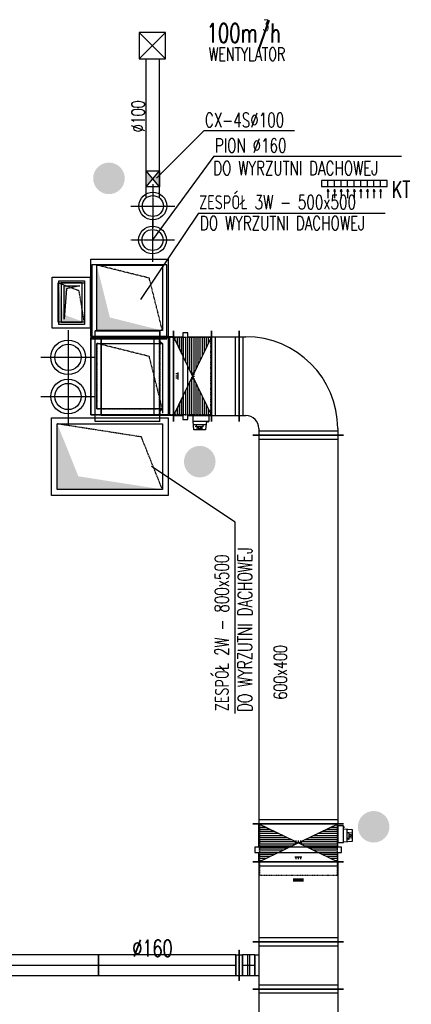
# Model space of a CAD drawing. Extents: x -7228 to 74941, y -112898 to 85621.
# Tile 154 of 256: x 19857 to 20155, y -8339 to -7589. Entities that reach past the tile are written whole.
import ezdxf

# ---------------------------------------------------------------- set-up
doc = ezdxf.new("R2010")
doc.units = 0
doc.linetypes.add('DASHED', pattern=[0.75, 0.5, -0.25])
doc.linetypes.add('DASHED2', pattern=[0.375, 0.25, -0.125])
doc.layers.get('0').update_dxf_attribs({"color": 101, "linetype": 'CONTINUOUS'})
for name, color, linetype in [('BB-went-opis', 8, 'CONTINUOUS'), ('E35', 6, 'CONTINUOUS'), ('FLUID-N15', 7, 'CONTINUOUS'), ('FLUID-N15-SYM', 7, 'CONTINUOUS'), ('FLUID-W.2', 7, 'CONTINUOUS'), ('FLUID-W.3', 7, 'CONTINUOUS'), ('FLUID-W.4', 7, 'CONTINUOUS'), ('m-went-klapy', 2, 'CONTINUOUS'), ('m-went-nawiew', 152, 'CONTINUOUS'), ('m-went-odnośniki', 255, 'CONTINUOUS'), ('m-went-opis', 86, 'CONTINUOUS'), ('m-went-ppoż', 232, 'CONTINUOUS'), ('m-went-urządzenia', 51, 'CONTINUOUS'), ('m-went-wywiew', 1, 'CONTINUOUS')]:
    doc.layers.add(name, color=color, linetype=linetype)
doc.styles.add('tab-bud$0$ROMANS', font='romans', dxfattribs={"width": 0.7})
doc.linetypes.add('ZIGZAG', pattern='A,0.00254,-5.08,[131,ltypeshp.shx,S=5.08,R=0,X=-5.08,Y=0],-10.16,[131,ltypeshp.shx,S=5.08,R=180,X=5.08,Y=0],-5.08', length=20.32254)

# ---------------------------------------------------------------- blocks, each defined once
blk = doc.blocks.new('*U6039')
at = {"linetype": 'Continuous'}
h = blk.add_hatch(dxfattribs=at)
h.set_pattern_fill('LINE', color=4, scale=5, angle=90, style=0)
h.paths.add_polyline_path([(-145, -300), (145, -300), (-145, 300), (145, 300)])
at = {"color": 5, "linetype": 'Continuous', "lineweight": -2}
for p, q in [((-145, -345), (-145, 345)), ((145, 345), (145, -345)), ((-110, 18), (-126.028, 18)), ((-110, 1), (-126.028, 1)), ((-110, 18), (-114.916, 22.916)), ((-110, 18), (-114.916, 13.084)), ((-110, 1), (-114.916, 5.916)), ((-110, 1), (-114.916, -3.916)), ((-110, -26.5), (-110, 26.776)), ((0, 26.5), (0, -26.776)), ((0, 16), (4.916, 20.916)), ((0, 16), (16.028, 16)), ((0, 16), (4.916, 11.084)), ((0, -1), (4.916, 3.916)), ((-110, -16), (-126.028, -16)), ((-110, -16), (-114.916, -11.084)), ((-110, -16), (-114.916, -20.916)), ((0, -1), (16.028, -1)), ((0, -1), (4.916, -5.916)), ((0, -18), (4.916, -13.084)), ((0, -18), (16.028, -18)), ((0, -18), (4.916, -22.916))]:
    blk.add_line(p, q, dxfattribs=at)
at = {"color": 0, "linetype": 'ByBlock', "lineweight": -2}
for p, q in [((-35, 330), (-75, 330)), ((-75, 330), (-75, -330)), ((-35, -330), (-35, 330)), ((-145, 300), (-75, 300)), ((-35, 300), (145, 300)), ((-145, -300), (-75, -300)), ((-35, -300), (145, -300)), ((-75, -330), (-35, -330))]:
    blk.add_line(p, q, dxfattribs=at)
at = {"color": 4, "linetype": 'DASHED'}
for p, q in [((140.5, 295.5), (-250.5, 295.5)), ((-250.5, -295.5), (-250.5, 295.5)), ((140.5, -295.5), (140.5, 295.5)), ((140.5, -295.5), (-250.5, -295.5))]:
    blk.add_line(p, q, dxfattribs=at)
at = {"color": 4, "linetype": 'Continuous'}
for p, q in [((-145, 300), (145, -300)), ((145, 300), (-145, -300)), ((127.5, -300), (1.5, -300)), ((1.5, -300), (1.5, -343)), ((127.5, -343), (127.5, -300)), ((1.5, -343), (127.5, -343)), ((10.5, -410), (4.5, -343)), ((103.082, -370), (6.918, -370)), ((31, -382.5), (31, -370)), ((79, -370), (79, -385.5)), ((105.5, -343), (99.5, -410)), ((117.5, -352), (117.5, -343)), ((119.5, -352), (117.5, -352)), ((119.5, -343), (119.5, -352)), ((99.5, -410), (10.5, -410)), ((25.079, -385.5), (25.079, -382.5)), ((25.079, -382.5), (31, -382.5)), ((79, -385.5), (25.079, -385.5)), ((34.979, -410), (38.326, -385.5)), ((48.5, -402), (48.5, -385.5)), ((61.5, -402), (48.5, -402)), ((61.5, -385.5), (61.5, -402)), ((75.021, -410), (71.674, -385.5))]:
    blk.add_line(p, q, dxfattribs=at)
blk = doc.blocks.new('*U6040')
at = {"color": 5, "linetype": 'Continuous', "lineweight": -2}
for p, q in [((-105, -345), (-105, 345)), ((105, 345), (105, -345))]:
    blk.add_line(p, q, dxfattribs=at)
at = {"color": 0, "linetype": 'ByBlock', "lineweight": -2}
for p, q in [((-105, 300), (105, 300)), ((-105, -300), (105, -300))]:
    blk.add_line(p, q, dxfattribs=at)
at = {"color": 4, "linetype": 'Continuous'}
for p, q in [((-75, -300), (-75, 300)), ((75, 300), (75, -300))]:
    blk.add_line(p, q, dxfattribs=at)
blk = doc.blocks.new('*U6041')
at = {"color": 5, "linetype": 'Continuous', "lineweight": -2}
for p, q in [((400, 395), (400, -295)), ((295, -400), (-395, -400))]:
    blk.add_line(p, q, dxfattribs=at)
at = {"color": 0, "linetype": 'ByBlock', "lineweight": -2}
for p, q in [((350, 350), (400, 350)), ((350, -250), (400, -250)), ((-350, -400), (-350, -350)), ((250, -400), (250, -350))]:
    blk.add_line(p, q, dxfattribs=at)
at = {"color": 4, "linetype": 'Continuous'}
for p, q in [((370, 350), (370, -250)), ((250, -370), (-350, -370))]:
    blk.add_line(p, q, dxfattribs=at)
at = {"color": 0, "linetype": 'ByBlock', "lineweight": -2}
for radius in [700, 100]:
    blk.add_arc((350, -350), radius, 90, 180, dxfattribs=at)
blk = doc.blocks.new('*U6042')
at = {"linetype": 'Continuous'}
h = blk.add_hatch(dxfattribs=at)
h.set_pattern_fill('LINE', color=4, scale=5, angle=90, style=0)
h.paths.add_polyline_path([(-145, -300), (145, -300), (-145, 300), (145, 300)])
at = {"color": 5, "linetype": 'Continuous', "lineweight": -2}
for p, q in [((-145, -345), (-145, 345)), ((145, 345), (145, -345)), ((-110, 18), (-126.028, 18)), ((-110, 1), (-126.028, 1)), ((-110, 18), (-114.916, 22.916)), ((-110, 18), (-114.916, 13.084)), ((-110, 1), (-114.916, 5.916)), ((-110, 1), (-114.916, -3.916)), ((-110, -26.5), (-110, 26.776)), ((0, 26.5), (0, -26.776)), ((0, 16), (4.916, 20.916)), ((0, 16), (16.028, 16)), ((0, 16), (4.916, 11.084)), ((0, -1), (4.916, 3.916)), ((-110, -16), (-126.028, -16)), ((-110, -16), (-114.916, -11.084)), ((-110, -16), (-114.916, -20.916)), ((0, -1), (16.028, -1)), ((0, -1), (4.916, -5.916)), ((0, -18), (4.916, -13.084)), ((0, -18), (16.028, -18)), ((0, -18), (4.916, -22.916))]:
    blk.add_line(p, q, dxfattribs=at)
at = {"color": 0, "linetype": 'ByBlock', "lineweight": -2}
for p, q in [((-35, 330), (-75, 330)), ((-75, 330), (-75, -330)), ((-35, -330), (-35, 330)), ((-145, 300), (-75, 300)), ((-35, 300), (145, 300)), ((-145, -300), (-75, -300)), ((-35, -300), (145, -300)), ((-75, -330), (-35, -330))]:
    blk.add_line(p, q, dxfattribs=at)
at = {"color": 4, "linetype": 'DASHED'}
for p, q in [((140.5, 295.5), (-250.5, 295.5)), ((-250.5, -295.5), (-250.5, 295.5)), ((140.5, -295.5), (140.5, 295.5)), ((140.5, -295.5), (-250.5, -295.5))]:
    blk.add_line(p, q, dxfattribs=at)
at = {"color": 4, "linetype": 'Continuous'}
for p, q in [((-145, 300), (145, -300)), ((145, 300), (-145, -300)), ((127.5, -300), (1.5, -300)), ((1.5, -300), (1.5, -343)), ((127.5, -343), (127.5, -300)), ((1.5, -343), (127.5, -343)), ((10.5, -410), (4.5, -343)), ((103.082, -370), (6.918, -370)), ((31, -382.5), (31, -370)), ((79, -370), (79, -385.5)), ((105.5, -343), (99.5, -410)), ((117.5, -352), (117.5, -343)), ((119.5, -352), (117.5, -352)), ((119.5, -343), (119.5, -352)), ((99.5, -410), (10.5, -410)), ((25.079, -385.5), (25.079, -382.5)), ((25.079, -382.5), (31, -382.5)), ((79, -385.5), (25.079, -385.5)), ((34.979, -410), (38.326, -385.5)), ((48.5, -402), (48.5, -385.5)), ((61.5, -402), (48.5, -402)), ((61.5, -385.5), (61.5, -402)), ((75.021, -410), (71.674, -385.5))]:
    blk.add_line(p, q, dxfattribs=at)
blk = doc.blocks.new('*U6043')
at = {"color": 5, "linetype": 'Continuous', "lineweight": -2}
for p, q in [((-305, -345), (-305, 345)), ((305, 345), (305, -345))]:
    blk.add_line(p, q, dxfattribs=at)
at = {"color": 0, "linetype": 'ByBlock', "lineweight": -2}
for p, q in [((-305, 300), (305, 300)), ((-305, -300), (305, -300))]:
    blk.add_line(p, q, dxfattribs=at)
at = {"color": 4, "linetype": 'Continuous'}
for p, q in [((-275, -300), (-275, 300)), ((275, 300), (275, -300))]:
    blk.add_line(p, q, dxfattribs=at)
blk = doc.blocks.new('*U6044')
at = {"color": 5, "linetype": 'Continuous', "lineweight": -2}
for p, q in [((-180, -345), (-180, 345)), ((180, 345), (180, -345)), ((80, -330), (-80, -330))]:
    blk.add_line(p, q, dxfattribs=at)
at = {"color": 0, "linetype": 'ByBlock', "lineweight": -2}
for p, q in [((-180, 300), (180, 300)), ((-180, -300), (180, -300)), ((-80, -330), (-80, -300)), ((80, -300), (80, -330))]:
    blk.add_line(p, q, dxfattribs=at)
at = {"color": 4, "linetype": 'Continuous'}
for p, q in [((-150, -300), (-150, 300)), ((150, 300), (150, -300))]:
    blk.add_line(p, q, dxfattribs=at)
blk = doc.blocks.new('*U6045')
at = {"color": 5, "linetype": 'Continuous', "lineweight": -2}
for p, q in [((-25, -80), (-25, 80)), ((25, 80), (25, -80))]:
    blk.add_line(p, q, dxfattribs=at)
at = {"color": 0, "linetype": 'ByBlock', "lineweight": -2}
for p, q in [((-25, 80), (-2.5, 80)), ((-2.5, 115), (2.5, 115)), ((-2.5, 115), (-2.5, -115)), ((2.5, -115), (2.5, 115)), ((2.5, 80), (25, 80)), ((-2.5, -80), (-25, -80)), ((2.5, -115), (-2.5, -115)), ((25, -80), (2.5, -80))]:
    blk.add_line(p, q, dxfattribs=at)
blk = doc.blocks.new('*U6046')
at = {"color": 5, "linetype": 'Continuous', "lineweight": -2}
for p, q in [((-47.5, -80), (-47.5, 80)), ((47.5, 80), (47.5, -80))]:
    blk.add_line(p, q, dxfattribs=at)
at = {"color": 0, "linetype": 'ByBlock', "lineweight": -2}
for p, q in [((-47.5, 80), (47.5, 80)), ((-47.5, -80), (47.5, -80))]:
    blk.add_line(p, q, dxfattribs=at)
at = {"color": 4, "linetype": 'Continuous'}
for p, q in [((-7.5, 80), (-7.5, -80)), ((7.5, 80), (7.5, -80))]:
    blk.add_line(p, q, dxfattribs=at)
at = {"layer": 'FLUID-N15-SYM', "color": 2, "linetype": 'Continuous'}
blk.add_line((-47.5, 0), (47.5, 0), dxfattribs=at)
blk = doc.blocks.new('*U6047')
at = {"color": 5, "linetype": 'Continuous', "lineweight": -2}
for p, q in [((-523.5, -80), (-523.5, 80)), ((523.5, 80), (523.5, -80))]:
    blk.add_line(p, q, dxfattribs=at)
at = {"color": 0, "linetype": 'ByBlock', "lineweight": -2}
for p, q in [((-523.5, 80), (523.5, 80)), ((-523.5, -80), (523.5, -80))]:
    blk.add_line(p, q, dxfattribs=at)
at = {"layer": 'FLUID-N15-SYM', "color": 2, "linetype": 'Continuous'}
blk.add_line((-523.5, 0), (523.5, 0), dxfattribs=at)
blk = doc.blocks.new('*U6049')
at = {"color": 5, "linetype": 'Continuous', "lineweight": -2}
blk.add_line((735.3, 80), (735.3, -80), dxfattribs=at)
at = {"color": 0, "linetype": 'ByBlock', "lineweight": -2}
blk.add_arc((-593.7, 0), 80, 90, 270, dxfattribs=at)
at = {"color": 4, "linetype": 'DASHED', "lineweight": -2}
blk.add_arc((-593.7, 0), 80, 270, 90, dxfattribs=at)
at = {"color": 5, "linetype": 'ZIGZAG', "lineweight": -2, "ltscale": 0.4}
for points in [[(735.3, 80), (-593.7, 80)], [(735.3, -80), (-593.7, -80)]]:
    blk.add_spline(points, degree=3, dxfattribs=at)
at = {"layer": 'FLUID-N15-SYM', "color": 2, "linetype": 'Continuous'}
for p, q in [((-593.7, 80), (-593.7, -80)), ((-593.7, 0), (-673.7, 0))]:
    blk.add_line(p, q, dxfattribs=at)
at = {"layer": 'FLUID-N15-SYM', "color": 2, "linetype": 'Continuous', "start_tangent": (-1, 0), "end_tangent": (-1, 0)}
blk.add_spline([(735.3, 0), (0, 0), (-593.7, 0)], degree=3, dxfattribs=at)
blk = doc.blocks.new('*U6050')
at = {"color": 5, "linetype": 'Continuous', "lineweight": -2}
for p, q in [((-812.5, -345), (-812.5, 345)), ((812.5, 345), (812.5, -345))]:
    blk.add_line(p, q, dxfattribs=at)
at = {"color": 0, "linetype": 'ByBlock', "lineweight": -2}
for p, q in [((-812.5, 300), (812.5, 300)), ((-812.5, -300), (812.5, -300))]:
    blk.add_line(p, q, dxfattribs=at)
at = {"color": 4, "linetype": 'Continuous'}
for p, q in [((-782.5, -300), (-782.5, 300)), ((782.5, 300), (782.5, -300))]:
    blk.add_line(p, q, dxfattribs=at)
blk = doc.blocks.new('*U6051')
at = {"color": 5, "linetype": 'Continuous', "lineweight": -2}
for p, q in [((-1480.5, -345), (-1480.5, 345)), ((1480.5, 345), (1480.5, -345))]:
    blk.add_line(p, q, dxfattribs=at)
at = {"color": 0, "linetype": 'ByBlock', "lineweight": -2}
for p, q in [((-1480.5, 300), (1480.5, 300)), ((-1480.5, -300), (1480.5, -300))]:
    blk.add_line(p, q, dxfattribs=at)
at = {"color": 4, "linetype": 'Continuous'}
for p, q in [((-1450.5, -300), (-1450.5, 300)), ((1450.5, 300), (1450.5, -300))]:
    blk.add_line(p, q, dxfattribs=at)
blk = doc.blocks.new('*U6310')
at = {"color": 4, "linetype": 'Continuous'}
for p, q in [((-295, -295), (-295, 295)), ((-295, 295), (295, 295)), ((295, 295), (295, -295)), ((295, -295), (-295, -295))]:
    blk.add_line(p, q, dxfattribs=at)
at = {"color": 0, "linetype": 'ByBlock', "lineweight": -2}
for p, q in [((-250, -250), (-250, 250)), ((-250, 250), (250, 250)), ((250, 250), (250, -250)), ((250, -250), (-250, -250))]:
    blk.add_line(p, q, dxfattribs=at)
at = {"color": 4, "linetype": 'DASHED'}
for p, q in [((150, -150), (250, 250)), ((-250, -250), (150, -150))]:
    blk.add_line(p, q, dxfattribs=at)
blk = doc.blocks.new('*U6133')
at = {"color": 4, "linetype": 'Continuous'}
for p, q in [((-295, -295), (-295, 295)), ((-295, 295), (295, 295)), ((295, 295), (295, -295)), ((295, -295), (-295, -295))]:
    blk.add_line(p, q, dxfattribs=at)
at = {"color": 0, "linetype": 'ByBlock', "lineweight": -2}
for p, q in [((-250, -250), (-250, 250)), ((-250, 250), (250, 250)), ((250, 250), (250, -250)), ((250, -250), (-250, -250))]:
    blk.add_line(p, q, dxfattribs=at)
blk = doc.blocks.new('*U6134')
at = {"color": 4, "linetype": 'Continuous'}
for p, q in [((180, 345), (-310, 345)), ((-310, -345), (-310, 345)), ((180, 345), (180, 300)), ((255, 300), (255, -300)), ((180, -345), (180, -300)), ((180, -345), (-310, -345))]:
    blk.add_line(p, q, dxfattribs=at)
at = {"color": 5, "linetype": 'Continuous', "lineweight": -2}
blk.add_line((285, 345), (285, -345), dxfattribs=at)
at = {"color": 0, "linetype": 'ByBlock', "lineweight": -2}
for p, q in [((285, 300), (-265, 300)), ((-265, 300), (-265, -300)), ((285, -300), (-265, -300))]:
    blk.add_line(p, q, dxfattribs=at)
at = {"color": 4, "linetype": 'DASHED'}
for p, q in [((135, 300), (135, -300)), ((180, 300), (180, -300))]:
    blk.add_line(p, q, dxfattribs=at)
blk = doc.blocks.new('*U6135')
at = {"color": 4, "linetype": 'Continuous'}
for p, q in [((-345, -229), (-345, 261)), ((-345, 261), (345, 261)), ((-295, 295), (-295, 261)), ((295, 295), (-295, 295)), ((295, 295), (295, 261)), ((345, 261), (345, -229)), ((345, -229), (-345, -229)), ((-295, -229), (-295, -295)), ((295, -295), (-295, -295)), ((295, -229), (295, -295))]:
    blk.add_line(p, q, dxfattribs=at)
at = {"color": 4, "linetype": 'DASHED'}
for p, q in [((-295, 261), (-295, -229)), ((-250, 250), (-250, -250)), ((250, 250), (-250, 250)), ((250, 250), (250, -250)), ((295, 261), (295, -229))]:
    blk.add_line(p, q, dxfattribs=at)
at = {"color": 0, "linetype": 'ByBlock', "lineweight": -2}
for p, q in [((-300, -184), (-300, 216)), ((-300, 216), (300, 216)), ((300, 216), (300, -184)), ((300, -184), (-300, -184)), ((-265.9, -229), (-250, -250)), ((250, -250), (-250, -250)), ((265.9, -229), (250, -250))]:
    blk.add_line(p, q, dxfattribs=at)
blk = doc.blocks.new('*U6306')
at = {"color": 4, "linetype": 'Continuous'}
for p, q in [((-295, -295), (-295, 295)), ((-295, 295), (295, 295)), ((295, 295), (295, -295)), ((295, -295), (-295, -295))]:
    blk.add_line(p, q, dxfattribs=at)
at = {"color": 0, "linetype": 'ByBlock', "lineweight": -2}
for p, q in [((-250, -250), (-250, 250)), ((-250, 250), (250, 250)), ((250, 250), (250, -250)), ((250, -250), (-250, -250))]:
    blk.add_line(p, q, dxfattribs=at)
at = {"color": 4, "linetype": 'DASHED'}
for p, q in [((150, -150), (250, 250)), ((-250, -250), (150, -150))]:
    blk.add_line(p, q, dxfattribs=at)
at = {"color": 0, "linetype": 'ByBlock'}
blk.add_solid([(-250, 250), (250, 250), (-250, -250), (-150, 150)], dxfattribs=at)
blk = doc.blocks.new('*U6316')
at = {"color": 4, "linetype": 'Continuous'}
for p, q in [((-295, -295), (-295, 295)), ((-295, 295), (295, 295)), ((295, 295), (295, -295)), ((295, -295), (-295, -295))]:
    blk.add_line(p, q, dxfattribs=at)
at = {"color": 0, "linetype": 'ByBlock', "lineweight": -2}
for p, q in [((-250, -250), (-250, 250)), ((-250, 250), (250, 250)), ((250, 250), (250, -250)), ((250, -250), (-250, -250))]:
    blk.add_line(p, q, dxfattribs=at)
at = {"color": 4, "linetype": 'DASHED'}
for p, q in [((150, -150), (250, 250)), ((-250, -250), (150, -150))]:
    blk.add_line(p, q, dxfattribs=at)
at = {"color": 0, "linetype": 'ByBlock'}
blk.add_solid([(-250, 250), (250, 250), (-250, -250), (-150, 150)], dxfattribs=at)
blk = doc.blocks.new('*U5752')
at = {"color": 4, "linetype": 'Continuous'}
for p, q in [((-295, -445), (-295, 445)), ((-295, 445), (295, 445)), ((295, 445), (295, -445)), ((295, -445), (-295, -445))]:
    blk.add_line(p, q, dxfattribs=at)
at = {"color": 0, "linetype": 'ByBlock', "lineweight": -2}
for p, q in [((-250, -400), (-250, 400)), ((-250, 400), (250, 400)), ((250, 400), (250, -400)), ((250, -400), (-250, -400))]:
    blk.add_line(p, q, dxfattribs=at)
at = {"color": 4, "linetype": 'DASHED'}
for p, q in [((150, -240), (250, 400)), ((-250, -400), (150, -240))]:
    blk.add_line(p, q, dxfattribs=at)
at = {"color": 0, "linetype": 'ByBlock'}
blk.add_solid([(-250, 400), (250, 400), (-250, -400), (-150, 240)], dxfattribs=at)
blk = doc.blocks.new('*U6311')
at = {"color": 4, "linetype": 'Continuous'}
for p, q in [((-195, -145), (-195, 145)), ((-195, 145), (195, 145)), ((195, 145), (195, -145)), ((195, -145), (-195, -145))]:
    blk.add_line(p, q, dxfattribs=at)
at = {"color": 0, "linetype": 'ByBlock', "lineweight": -2}
for p, q in [((-150, -100), (-150, 100)), ((-150, 100), (150, 100)), ((150, 100), (150, -100)), ((150, -100), (-150, -100))]:
    blk.add_line(p, q, dxfattribs=at)
at = {"color": 4, "linetype": 'DASHED'}
for p, q in [((90, -60), (150, 100)), ((-150, -100), (90, -60))]:
    blk.add_line(p, q, dxfattribs=at)
at = {"color": 0, "linetype": 'ByBlock'}
blk.add_solid([(-150, 100), (150, 100), (-150, -100), (-90, 60)], dxfattribs=at)
blk = doc.blocks.new('56')
at = {"layer": 'm-went-wywiew', "color": 9, "linetype": 'DASHED2'}
for p, q in [((53204.88, 82745.97), (53204.88, 82712.72)), ((53188.25, 82729.34), (53221.51, 82729.34))]:
    blk.add_line(p, q, dxfattribs=at)
at = {"layer": 'm-went-wywiew', "color": 9}
blk.add_circle((53204.88, 82729.34), 10.56, dxfattribs=at)
at = {"layer": 'm-went-wywiew'}
blk.add_circle((53204.88, 82729.34), 8, dxfattribs=at)
blk = doc.blocks.new('KT')
at = {"layer": 'm-went-urządzenia'}
for points in [[(55475.1, 10960.33), (55475.71, 10962.01), (55474.49, 10962.01)], [(55480.1, 10960.33), (55480.71, 10962.01), (55479.49, 10962.01)], [(55485.1, 10960.33), (55485.71, 10962.01), (55484.49, 10962.01)], [(55490.1, 10960.33), (55490.71, 10962.01), (55489.49, 10962.01)], [(55495.1, 10960.33), (55495.71, 10962.01), (55494.49, 10962.01)], [(55500.1, 10960.33), (55500.71, 10962.01), (55499.49, 10962.01)], [(55505.1, 10960.33), (55505.71, 10962.01), (55504.49, 10962.01)], [(55510.1, 10960.33), (55510.71, 10962.01), (55509.49, 10962.01)], [(55515.1, 10960.33), (55515.71, 10962.01), (55514.49, 10962.01)]]:
    blk.add_hatch(color=7, dxfattribs=at).paths.add_polyline_path(points)
at = {"layer": 'm-went-urządzenia', "color": 7}
for p, q in [((55475.1, 10960.33, 0), (55475.1, 10967.21, 0)), ((55480.1, 10960.33, 0), (55480.1, 10967.21, 0)), ((55485.1, 10960.33, 0), (55485.1, 10967.21, 0)), ((55490.1, 10960.33, 0), (55490.1, 10967.21, 0)), ((55495.1, 10960.33, 0), (55495.1, 10967.21, 0)), ((55500.1, 10960.33, 0), (55500.1, 10967.21, 0)), ((55505.1, 10960.33, 0), (55505.1, 10967.21, 0)), ((55510.1, 10960.33, 0), (55510.1, 10967.21, 0)), ((55515.1, 10960.33, 0), (55515.1, 10967.21, 0)), ((55475.1, 10960.33, 0), (55474.49, 10962.01, 0)), ((55474.49, 10962.01, 0), (55475.71, 10962.01, 0)), ((55475.09, 10958.31, 0), (55475.09, 10953.74, 0)), ((55475.1, 10960.33, 0), (55475.71, 10962.01, 0)), ((55480.1, 10960.33, 0), (55479.49, 10962.01, 0)), ((55479.49, 10962.01, 0), (55480.71, 10962.01, 0)), ((55480.09, 10958.31, 0), (55480.09, 10953.74, 0)), ((55480.1, 10960.33, 0), (55480.71, 10962.01, 0)), ((55485.1, 10960.33, 0), (55484.49, 10962.01, 0)), ((55484.49, 10962.01, 0), (55485.71, 10962.01, 0)), ((55485.09, 10958.31, 0), (55485.09, 10953.74, 0)), ((55485.1, 10960.33, 0), (55485.71, 10962.01, 0)), ((55490.1, 10960.33, 0), (55489.49, 10962.01, 0)), ((55489.49, 10962.01, 0), (55490.71, 10962.01, 0)), ((55490.09, 10958.31, 0), (55490.09, 10953.74, 0)), ((55490.1, 10960.33, 0), (55490.71, 10962.01, 0)), ((55495.1, 10960.33, 0), (55494.49, 10962.01, 0)), ((55494.49, 10962.01, 0), (55495.71, 10962.01, 0)), ((55495.09, 10958.31, 0), (55495.09, 10953.74, 0)), ((55495.1, 10960.33, 0), (55495.71, 10962.01, 0)), ((55500.1, 10960.33, 0), (55499.49, 10962.01, 0)), ((55499.49, 10962.01, 0), (55500.71, 10962.01, 0)), ((55500.09, 10958.31, 0), (55500.09, 10953.74, 0)), ((55500.1, 10960.33, 0), (55500.71, 10962.01, 0)), ((55505.1, 10960.33, 0), (55504.49, 10962.01, 0)), ((55504.49, 10962.01, 0), (55505.71, 10962.01, 0)), ((55505.09, 10958.31, 0), (55505.09, 10953.74, 0)), ((55505.1, 10960.33, 0), (55505.71, 10962.01, 0)), ((55510.1, 10960.33, 0), (55509.49, 10962.01, 0)), ((55509.49, 10962.01, 0), (55510.71, 10962.01, 0)), ((55510.09, 10958.31, 0), (55510.09, 10953.74, 0)), ((55510.1, 10960.33, 0), (55510.71, 10962.01, 0)), ((55515.1, 10960.33, 0), (55514.49, 10962.01, 0)), ((55514.49, 10962.01, 0), (55515.71, 10962.01, 0)), ((55515.09, 10958.31, 0), (55515.09, 10953.74, 0)), ((55515.1, 10960.33, 0), (55515.71, 10962.01, 0))]:
    blk.add_line(p, q, dxfattribs=at)
at = {"layer": 'm-went-urządzenia', "elevation": 0}
blk.add_lwpolyline([(55470.09, 10953.74), (55520.09, 10953.74), (55520.09, 10958.31), (55470.09, 10958.31)], close=True, dxfattribs=at)
blk = doc.blocks.new('11')
at = {"layer": 'm-went-ppoż'}
h = blk.add_hatch(color=256, dxfattribs=at)
h.paths.add_polyline_path([(1230.08, -1878), (1230.08, -1884), (1235.08, -1884)])
h.paths.add_polyline_path([(1240.08, -1878), (1235.08, -1884), (1240.08, -1884)])
h.paths.add_polyline_path([(1240.08, -1884), (1235.08, -1884), (1240.08, -1890)])
h.paths.add_polyline_path([(1235.08, -1884), (1230.08, -1884), (1230.08, -1890)])
for p, q in [((1230.08, -1884), (1230.08, -1878)), ((1230.08, -1878), (1240.08, -1878)), ((1230.08, -1890), (1240.08, -1878)), ((1240.08, -1890), (1230.08, -1878)), ((1240.08, -1878), (1240.08, -1890)), ((1230.08, -1890), (1230.08, -1884)), ((1240.08, -1890), (1230.08, -1890))]:
    blk.add_line(p, q, dxfattribs=at)
blk = doc.blocks.new('A$C38133200')
at = {"layer": 'm-went-klapy', "ltscale": 2}
blk.add_hatch(color=256, dxfattribs=at).paths.add_polyline_path([(-12.02, 0, 1), (12.02, 0, 1)])
blk = doc.blocks.new('A$C5CDC0A6C')
at = {"layer": 'm-went-wywiew'}
blk.add_hatch(color=256, dxfattribs=at).paths.add_polyline_path([(1192.13, -1967.78), (1202.08, -1965.5), (1190.17, -1965.5), (1190.17, -1990.91)])
at = {"layer": 'm-went-nawiew'}
blk.add_line((1265, -2012.61), (1265, -2062.61), dxfattribs=at)
at = {"layer": 'm-went-nawiew', "const_width": 8}
blk.add_lwpolyline([(1368.45, -2417.19), (1368.45, -2419.63)], dxfattribs=at)
at = {"layer": 'm-went-odnośniki'}
for p, q in [((1296.67, -1847.16), (1260.56, -1883.43)), ((1296.67, -1847.16), (1365.65, -1847.16)), ((1304.24, -1866.86), (1257.49, -1930.64)), ((1304.24, -1866.86), (1447.1, -1866.86)), ((1292.4, -1910.15), (1248.33, -1976.05)), ((1292.4, -1910.15), (1434.6, -1910.15)), ((1320.45, -2145.6), (1256.83, -2103.34)), ((1320.45, -2291.46), (1320.45, -2145.6))]:
    blk.add_line(p, q, dxfattribs=at)
at = {"layer": 'm-went-urządzenia'}
for p, q in [((1247.32, -1772.56), (1247.32, -1792.56)), ((1267.32, -1772.56), (1247.32, -1772.56)), ((1247.32, -1772.56), (1267.32, -1792.56)), ((1247.32, -1792.56), (1267.32, -1772.56)), ((1267.32, -1792.56), (1267.32, -1772.56)), ((1247.32, -1792.56), (1267.32, -1792.56))]:
    blk.add_line(p, q, dxfattribs=at)
at = {"layer": 'm-went-wywiew'}
for p, q in [((1252.73, -1898.5), (1252.73, -1792.56)), ((1262.73, -1898.5), (1262.73, -1792.56)), ((1187.93, -1963.36), (1187.93, -1993.36)), ((1203.93, -1963.36), (1187.93, -1963.36)), ((1190.17, -1990.91), (1190.17, -1965.5)), ((1190.17, -1965.5), (1202.08, -1965.5)), ((1202.08, -1965.5), (1192.13, -1967.78)), ((1203.93, -1993.36), (1203.93, -1963.36)), ((1192.13, -1967.78), (1190.17, -1990.91)), ((1187.93, -1993.36), (1203.93, -1993.36))]:
    blk.add_line(p, q, dxfattribs=at)
at = {"layer": 'm-went-wywiew', "color": 9, "linetype": 'DASHED2'}
for p, q in [((1257.73, -1888.12), (1257.73, -1921.37)), ((1241.1, -1904.75), (1274.35, -1904.75))]:
    blk.add_line(p, q, dxfattribs=at)
at = {"layer": 'm-went-wywiew', "color": 9}
for points in [[(1211.34, -2005.9), (1268.29, -2005.9), (1268.29, -1949.64), (1211.34, -1949.64)], [(1186.16, -1961.82), (1205.6, -1961.82), (1205.6, -1995.04), (1186.16, -1995.04)]]:
    blk.add_lwpolyline(points, close=True, dxfattribs=at)
blk.add_circle((1257.73, -1904.75), 10.56, dxfattribs=at)
at = {"layer": 'm-went-wywiew'}
blk.add_circle((1257.73, -1904.75), 8, dxfattribs=at)
at = {"layer": 'BB-went-opis'}
for p in [(1224.33, -1883.66), (1293.44, -2099.58), (1425.8, -2377.84)]:
    blk.add_blockref('A$C38133200', p, dxfattribs=at)
at = {"layer": 'FLUID-N15', "color": 5, "linetype": 'Continuous'}
for name, p, xscale, yscale, zscale, rotation in [('*U6135', (1240, -2034.4), 0.09999999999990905, 0.09999999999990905, 0.1, 90.00000000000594), ('*U6134', (1244.94, -2034.4), 0.09999999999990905, 0.09999999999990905, 0.09999999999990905, 6.789585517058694e-12), ('*U6041', (1363.44, -2039.4, -3530), 0.1000000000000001, 0.1000000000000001, 0.09999999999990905, 270.0000000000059), ('*U6310', (1240, -2034.4), 0.09999999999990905, 0.09999999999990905, 0.1, 90.00000000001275), ('*U6133', (1240, -2034.4), 0.09999999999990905, 0.09999999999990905, 0.1, 90.00000000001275), ('*U6051', (1368.44, -2227.45), 0.1, 0.1, 0.1, 269.9999999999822), ('*U6042', (1368.44, -2390), 0.09999999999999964, 0.09999999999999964, 0.1, 89.99999999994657), ('*U6043', (1368.44, -2435), 0.1, 0.1, 0.1, 269.9999999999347), ('*U6044', (1368.44, -2483.5), 0.09999999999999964, 0.09999999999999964, 0.1, 269.999999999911), ('*U6047', (1268.59, -2483.5), 0.1, 0.1, 0.1, 180.0000000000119), ('*U6045', (1323.44, -2483.5), 0.1, 0.1, 0.1, 179.9999999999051), ('*U6046', (1330.69, -2483.5), 0.1, 0.1, 0.1, 179.9999999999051), ('*U6050', (1368.44, -2582.75), 0.1, 0.1, 0.1, 269.9999999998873)]:
    blk.add_blockref(name, p, dxfattribs=dict(at, xscale=xscale, yscale=yscale, zscale=zscale, rotation=rotation))
for name, p, xscale, yscale, zscale in [('*U6039', (1287.94, -2034.4, -3530), 0.09999999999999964, 0.1000000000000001, 0.09999999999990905), ('*U6040', (1312.94, -2034.4, -3530), 0.1, 0.1000000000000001, 0.09999999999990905), ('*U6049', (1142.72, -2483.5), 0.1, 0.1, 0.1)]:
    blk.add_blockref(name, p, dxfattribs=dict(at, xscale=xscale, yscale=yscale, zscale=zscale))
at = {"layer": 'FLUID-W.2', "color": 1, "linetype": 'Continuous', "xscale": 0.09999999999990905, "yscale": 0.09999999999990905, "zscale": 0.1, "rotation": 90.00000000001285}
blk.add_blockref('*U5752', (1225, -2095.75), dxfattribs=at)
at = {"layer": 'FLUID-W.3', "color": 1, "linetype": 'Continuous', "zscale": 0.1, "rotation": 90.00000000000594}
for name, xscale, yscale in [('*U6306', 0.09999999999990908, 0.09999999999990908), ('*U6316', 0.0999999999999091, 0.0999999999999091)]:
    blk.add_blockref(name, (1240, -1974.7), dxfattribs=dict(at, xscale=xscale, yscale=yscale))
at = {"layer": 'FLUID-W.4', "color": 1, "linetype": 'Continuous', "xscale": 0.09999999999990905, "yscale": 0.09999999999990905, "zscale": 0.1, "rotation": 90.00000000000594}
blk.add_blockref('*U6311', (1195.59, -1978.36), dxfattribs=at)
at = {"layer": 'm-went-ppoż'}
blk.add_blockref('11', (22.64, 0), dxfattribs=at)
at = {"layer": 'm-went-urządzenia', "rotation": 180.0039164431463}
blk.add_blockref('KT', (56905.34, 9072.16, 0), dxfattribs=at)
at = {"layer": 'm-went-wywiew'}
blk.add_blockref('56', (-51947.39, -84659.98), dxfattribs=at)
at = {"layer": 'm-went-wywiew', "xscale": 1.25, "yscale": 1.25, "zscale": 1.25}
for p in [(-65312.9, -105431.74), (-65312.9, -105461.59)]:
    blk.add_blockref('56', p, dxfattribs=at)
at = {"layer": 'm-went-opis', "style": 'tab-bud$0$ROMANS', "width": 0.7}
for s, height, rotation, p in [('3', 8.63, 359.94143, (1341.14, -1771.51)), ('100m/h', 14.377, 359.94143, (1298.63, -1780.05)), ('WENTYLATOR', 10.064, 359.94143, (1300.27, -1794.03)), ('%%c100', 10.109, 90, (1251.55, -1848.52, 0)), ('CX-4S%%c100', 10.7572, 0, (1297.35, -1844.57)), ('PION %%c160 ', 10.7572, 0, (1304.92, -1864.08)), ('DO WYRZUTNI DACHOWEJ', 10.7572, 0, (1303.63, -1881.2)), ('KT', 12.78, 359.94143, (1439.6, -1898.46, 0)), ('ZESPÓŁ 3W - 500x500', 10.7572, 0, (1292.99, -1907.24)), ('DO WYRZUTNI DACHOWEJ', 10.7572, 0, (1293.54, -1923.23)), ('DO WYRZUTNI DACHOWEJ', 10.7572, 90, (1333.21, -2290.32)), ('ZESPÓŁ 2W - 800x500', 10.7572, 90, (1315.67, -2289.77)), ('600x400', 10.109, 90, (1359.81, -2280.92)), ('%%c160', 12.78, 359.94143, (1242.09, -2476.83, 0))]:
    blk.add_text(s, height=height, rotation=rotation, dxfattribs=at).set_placement(p)

msp = doc.modelspace()

# ---------------------------------------------------------------- block references
at = {"layer": 'E35'}
msp.add_blockref('A$C5CDC0A6C', (18700.703, -5826.119), dxfattribs=at)

doc.saveas('drawing.dxf')
